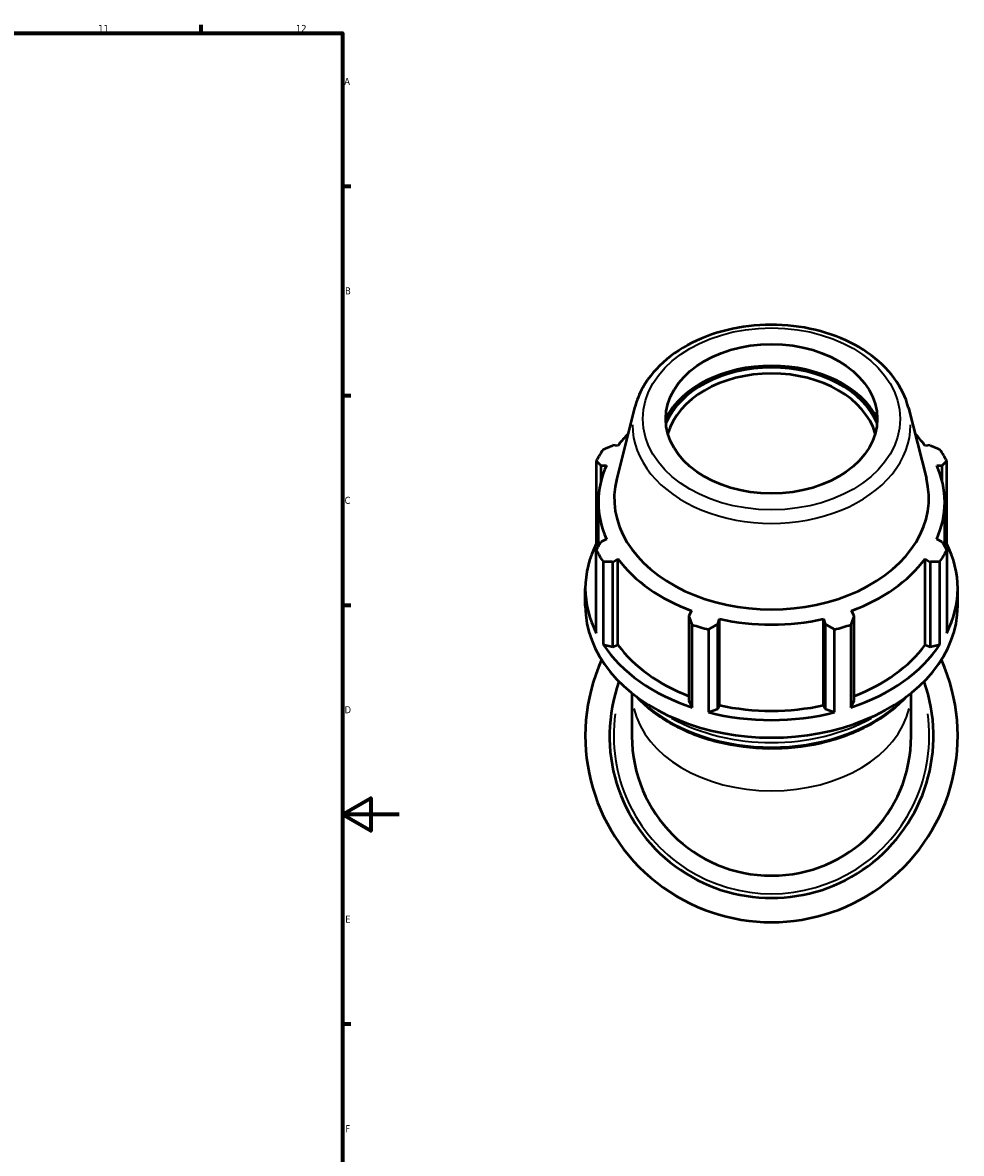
# Model space of a CAD drawing. Header units: millimetres. Extents: x -2 to 1223, y -235 to 1230.
# Tile 7 of 10: x 708 to 1040, y 177 to 578. Entities that reach past the tile are written whole.
import ezdxf

# ---------------------------------------------------------------- set-up
doc = ezdxf.new("R2010")
doc.units = ezdxf.units.MM
for name, color, linetype, lineweight in [('Border (ISO)', 7, 'Continuous', 70), ('Visible (ISO)', 7, 'Continuous', 50), ('Visible Narrow (ISO)', 7, 'Continuous', 35)]:
    doc.layers.add(name, color=color, linetype=linetype, lineweight=lineweight)
doc.styles.add('Note Text (ISO)', font='tahoma.ttf')

# ---------------------------------------------------------------- blocks, each defined once
blk = doc.blocks.new('Borders Default Border')
at = {"layer": 'Border (ISO)'}
for p, q in [((770.92, 574), (770.92, 576.9)), ((821, 519.75), (823.9, 519.75)), ((821, 445.5), (823.9, 445.5)), ((821, 371.25), (823.9, 371.25)), ((821, 222.75), (823.9, 222.75))]:
    blk.add_line(p, q, dxfattribs=at)
at = {"layer": 'Border (ISO)', "flags": 128}
for points in [[(20, 20), (20, 574), (821, 574), (821, 20), (20, 20)], [(841, 297), (821, 297), (831, 302.77), (831, 291.23), (821, 297)]]:
    blk.add_lwpolyline(points, dxfattribs=at)
at = {"layer": 'Border (ISO)', "color": 232, "true_color": 0xca0064, "char_height": 2.5, "attachment_point": 7, "style": 'Note Text (ISO)'}
for s, insert in [('11', (734.37, 574.4)), ('12', (804.46, 574.4)), ('A', (821.59, 555.62)), ('B', (821.89, 481.37)), ('C', (821.73, 407.08)), ('D', (821.73, 332.88)), ('E', (821.94, 258.63)), ('F', (822, 184.38))]:
    blk.add_mtext(s, dxfattribs=dict(at, insert=insert))

msp = doc.modelspace()

# ---------------------------------------------------------------- linework, layer by layer
at = {"layer": 'Visible (ISO)'}
for p, q in [((924.516, 441.213), (918.154, 416.103)), ((1021.564, 441.213), (1027.925, 416.103)), ((918.595, 427.745), (916.839, 427.882)), ((1029.241, 427.882), (1027.484, 427.745)), ((910.938, 422.317), (910.938, 392.949)), ((1035.141, 392.949), (1035.141, 422.317)), ((912.612, 420.666), (914.5, 420.755)), ((912.612, 415.32), (912.612, 420.666)), ((1031.579, 420.755), (1033.467, 420.666)), ((1033.467, 420.666), (1033.467, 415.32)), ((911.66, 392.012), (911.66, 407.704)), ((1034.42, 392.012), (1034.42, 407.704)), ((910.938, 392.949), (911.638, 391.974)), ((914.5, 394.652), (912.612, 393.722)), ((1033.467, 393.722), (1031.579, 394.652)), ((1034.441, 391.974), (1035.141, 392.949)), ((910.938, 361.344), (910.938, 390.712)), ((1035.141, 390.712), (1035.141, 361.344)), ((913.325, 386.638), (913.325, 357.27)), ((916.839, 386.507), (918.595, 387.663)), ((916.839, 356.459), (916.839, 386.507)), ((918.595, 357.106), (918.595, 387.663)), ((1027.484, 357.106), (1027.484, 387.663)), ((1027.484, 387.663), (1029.241, 386.507)), ((1029.241, 386.507), (1029.241, 356.459)), ((1032.754, 357.27), (1032.754, 386.638)), ((907.04, 370.924), (907.04, 377.147)), ((1039.04, 370.924), (1039.04, 377.147)), ((944.697, 369.205), (943.783, 367.454)), ((1002.296, 367.454), (1001.382, 369.205)), ((943.783, 367.454), (943.783, 337.407)), ((953.987, 364.465), (954.582, 366.31)), ((954.582, 335.753), (954.582, 366.31)), ((991.497, 335.753), (991.497, 366.31)), ((991.497, 366.31), (992.092, 364.465)), ((1002.296, 337.407), (1002.296, 367.454)), ((944.93, 334.922), (944.93, 364.29)), ((950.692, 362.602), (950.692, 333.234)), ((953.987, 334.418), (953.987, 364.465)), ((992.092, 364.465), (992.092, 334.418)), ((995.388, 333.234), (995.388, 362.602)), ((1001.149, 364.29), (1001.149, 334.922)), ((913.325, 357.27), (916.839, 356.459)), ((916.839, 356.459), (918.595, 357.106)), ((1027.484, 357.106), (1029.241, 356.459)), ((1029.241, 356.459), (1032.754, 357.27)), ((923.54, 340.056), (923.54, 324.828)), ((943.783, 337.407), (944.93, 334.922)), ((1001.149, 334.922), (1002.296, 337.407)), ((1022.54, 324.828), (1022.54, 340.056)), ((950.692, 333.234), (953.987, 334.418)), ((953.987, 334.418), (954.582, 335.753)), ((991.497, 335.753), (992.092, 334.418)), ((992.092, 334.418), (995.388, 333.234))]:
    msp.add_line(p, q, dxfattribs=at)
for radius, start, end in [(66, 155.8498, 24.1502), (57.42, 160.32556, 19.67444), (49.5, 180, 0)]:
    msp.add_arc((973.04, 324.828), radius, start, end, dxfattribs=at)
msp.add_ellipse((973.04, 437.258), major_axis=(37.5, 0), ratio=0.7071068, dxfattribs=at)
for centre, major_axis, start_param, end_param in [((973.04, 427.889), (39.836, 0), 0.3442192, 2.7973734), ((973.04, 427.889), (39, 0), 0.2847341, 2.8568585), ((973.04, 426.828), (-37.5, 0), 3.3395497, 6.0852283), ((973.04, 407.704), (-61.38, 0), 5.6889119, 5.8032198), ((973.04, 407.704), (-61.38, 0), 3.6215582, 3.7358661), ((973.04, 406.515), (-66, 0), 5.8432224, 5.93775), ((973.04, 406.515), (66, 0), 0.3454353, 0.4399629), ((973.04, 407.704), (-61.38, 0), 5.9777527, 6.5886179), ((973.04, 407.704), (61.38, 0), 5.9777527, 6.5886179), ((973.04, 409.15), (-55.759, 0), 6.1059316, 9.6020317), ((973.04, 377.147), (-66, 0), 5.93775, 6.6286206), ((973.04, 377.147), (66, 0), 5.93775, 6.6286206), ((973.04, 406.515), (-66, 0), 0.3454353, 0.4399629), ((973.04, 406.515), (66, 0), 5.8432224, 5.93775), ((973.04, 407.704), (61.38, 0), 3.6215582, 4.2324234), ((973.04, 407.704), (61.38, 0), 5.1923545, 5.8032198), ((973.04, 370.924), (-66, 0), 0, 3.1415927), ((973.04, 407.704), (61.38, 0), 4.4069564, 5.0178216), ((973.04, 406.515), (66, 0), 4.2724261, 4.3669537), ((973.04, 406.515), (66, 0), 5.0578243, 5.1523519), ((973.04, 377.147), (66, 0), 3.5815555, 4.2724261), ((973.04, 377.147), (61.38, 0), 3.6215582, 4.2155561), ((973.04, 377.147), (66, 0), 5.1523519, 5.8432224), ((973.04, 377.147), (61.38, 0), 5.2092219, 5.8032198), ((973.04, 377.147), (66, 0), 4.3669537, 5.0578243), ((973.04, 377.147), (61.38, 0), 4.4069564, 5.0178216)]:
    msp.add_ellipse(centre, major_axis=major_axis, ratio=0.7071068, start_param=start_param, end_param=end_param, dxfattribs=at)
for points, knots in [([(1021.564, 441.213), (1020.628, 444.908), (1018.907, 448.457), (1014.042, 455.08), (1010.835, 458.127), (1003.238, 463.392), (998.811, 465.582), (989.231, 468.845), (984.073, 469.909), (973.561, 470.805), (968.21, 470.637), (957.839, 469.082), (952.821, 467.696), (943.619, 463.814), (939.435, 461.321), (932.381, 455.449), (929.494, 452.08), (926.123, 446.106), (925.143, 443.691), (924.516, 441.213)], [0.1772537, 0.1772537, 0.1772537, 0.1772537, 0.4790569, 0.4790569, 0.7954598, 0.7954598, 1.1218974, 1.1218974, 1.4508009, 1.4508009, 1.7797318, 1.7797318, 2.108697, 2.108697, 2.4373629, 2.4373629, 2.7619111, 2.7619111, 2.9643389, 2.9643389, 2.9643389, 2.9643389]), ([(925.172, 338.794), (925.675, 338.251), (926.196, 337.717), (930.369, 333.651), (934.792, 330.546), (944.788, 325.478), (950.368, 323.521), (962.105, 320.961), (968.261, 320.358), (980.528, 320.565), (986.637, 321.374), (998.197, 324.328), (1003.646, 326.472), (1013.3, 331.878), (1017.511, 335.131), (1020.907, 338.794)], [3.7218277, 3.7218277, 3.7218277, 3.7218277, 3.769354, 3.769354, 4.0903152, 4.0903152, 4.4131491, 4.4131491, 4.7361827, 4.7361827, 5.0591751, 5.0591751, 5.3822134, 5.3822134, 5.7029502, 5.7029502, 5.7029502, 5.7029502])]:
    msp.add_open_spline(points, degree=3, knots=knots, dxfattribs=at)
for points, weights in [([(913.325, 426.391), (915.118, 427.158), (916.839, 427.882)], [2.54412828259, 2.57591504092, 2.60596988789]), ([(1029.241, 427.882), (1030.962, 427.158), (1032.754, 426.391)], [2.61664606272, 2.58646808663, 2.55455110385]), ([(912.612, 420.666), (911.792, 421.482), (910.938, 422.317)], [2.60596988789, 2.57591504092, 2.54412828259]), ([(1035.141, 422.317), (1034.287, 421.482), (1033.467, 420.666)], [2.55455110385, 2.58646808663, 2.61664606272]), ([(910.938, 390.712), (911.792, 392.254), (912.612, 393.722)], [2.54412828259, 2.57591504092, 2.60596988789]), ([(1033.467, 393.722), (1034.287, 392.254), (1035.141, 390.712)], [2.61664606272, 2.58646808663, 2.55455110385]), ([(916.839, 386.507), (915.118, 386.578), (913.325, 386.638)], [2.60596988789, 2.57591504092, 2.54412828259]), ([(1032.754, 386.638), (1030.962, 386.578), (1029.241, 386.507)], [2.55455110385, 2.58646808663, 2.61664606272]), ([(944.93, 364.29), (944.345, 365.911), (943.783, 367.454)], [2.54412828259, 2.57591504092, 2.60596988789]), ([(1002.296, 367.454), (1001.734, 365.911), (1001.149, 364.29)], [2.61664606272, 2.58646808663, 2.55455110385]), ([(953.987, 364.465), (952.373, 363.56), (950.692, 362.602)], [2.60596988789, 2.57591504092, 2.54412828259]), ([(995.388, 362.602), (993.706, 363.56), (992.092, 364.465)], [2.55455110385, 2.58646808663, 2.61664606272])]:
    msp.add_rational_spline(points, weights, degree=2, dxfattribs=at)
at = {"layer": 'Visible Narrow (ISO)'}
msp.add_arc((973.04, 324.828), 55.92, 171.93058, 8.06942, dxfattribs=at)
msp.add_ellipse((973.04, 437.258), major_axis=(45.603, 0), ratio=0.7071068, dxfattribs=at)
for centre, major_axis, start_param, end_param in [((973.04, 435.067), (-49.296, 0), 6.2807366, 9.4272267), ((973.04, 340.384), (-49.5, 0), 0.1655779, 2.9760147), ((973.04, 361.491), (-57.42, 0), 0.7085008, 2.4330919), ((973.04, 363.118), (57.42, 0), 4.0472387, 5.3775392)]:
    msp.add_ellipse(centre, major_axis=major_axis, ratio=0.7071068, start_param=start_param, end_param=end_param, dxfattribs=at)

# ---------------------------------------------------------------- block references
msp.add_blockref('Borders Default Border', (0, 0))

doc.saveas('drawing.dxf')
